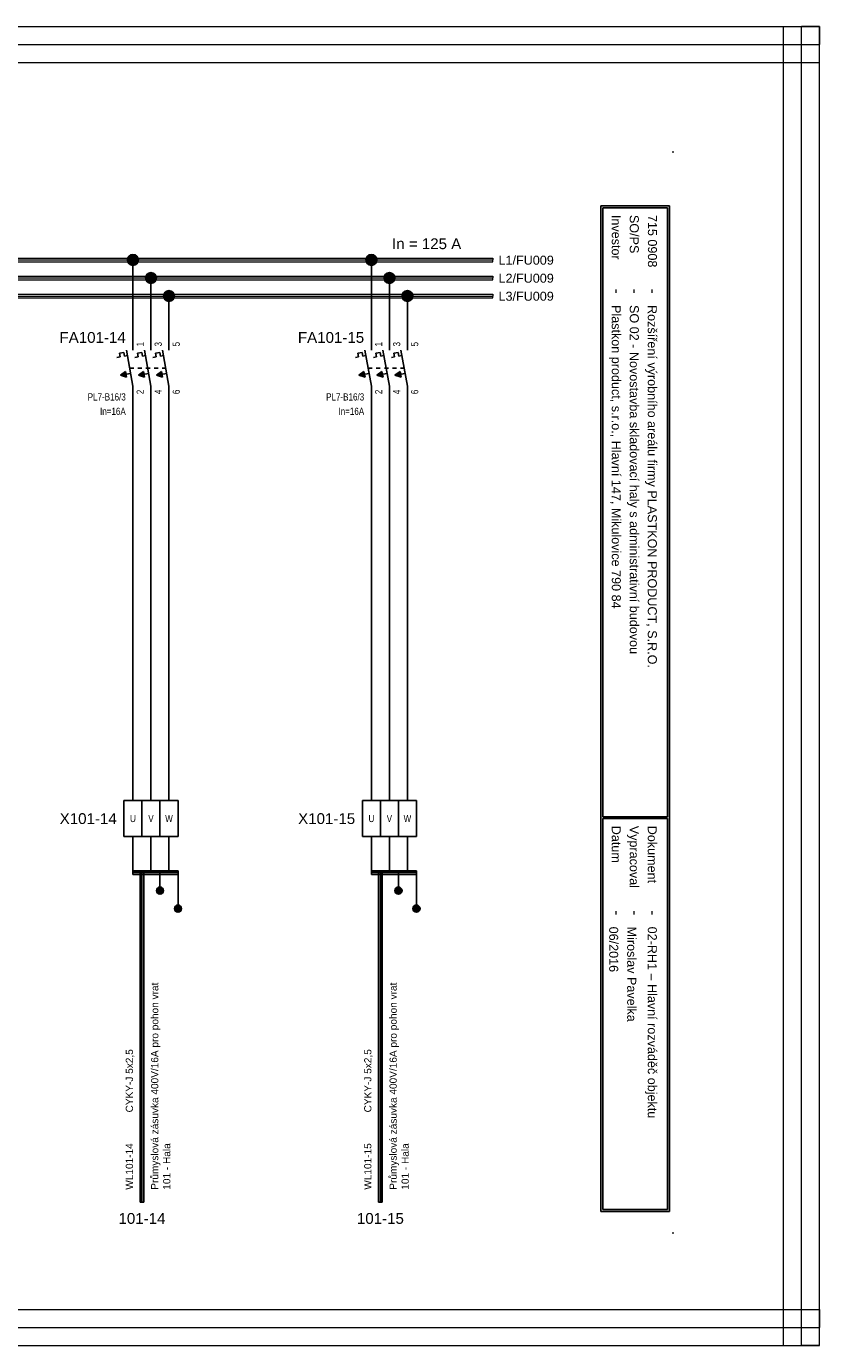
# Model space of a CAD drawing. Extents: x -721 to 7843, y 2912 to 4139.
# Tile 22 of 32: x 4891 to 5111, y 3359 to 3725. Entities that reach past the tile are written whole.
import ezdxf
from ezdxf.enums import TextEntityAlignment as Align

# ---------------------------------------------------------------- set-up
doc = ezdxf.new("R2010")
doc.units = 0
doc.header["$MEASUREMENT"] = 0
doc.linetypes.add('DASHED', pattern=[0.564444, 0.282222, -0.282222])
for name, color, linetype in [('1-KRESBA', 7, 'Continuous'), ('__Bílá', 7, 'Continuous'), ('__Oranžová', 30, 'Continuous'), ('__Rudá 010', 10, 'Continuous'), ('__Vínová 220', 220, 'Continuous'), ('__Černá 250', 7, 'Continuous')]:
    doc.layers.add(name, color=color, linetype=linetype)
doc.styles.add('Arial', font='arial.ttf')
doc.styles.add('GENERATED_STYLE_1', font='arial.ttf')

# ---------------------------------------------------------------- blocks, each defined once
blk = doc.blocks.new('BLK_Razítko_malé_pro_rozváděče')
at = {"layer": '__Bílá'}
for p, q in [((15, -1), (15, -20)), ((15, -1), (294, -1)), ((15.5, -1.5), (15.5, -19.5)), ((15.5, -1.5), (184.5, -1.5)), ((184.5, -1.5), (184.5, -19.5)), ((185, -1.5), (185, -19.5)), ((185, -1.5), (293.5, -1.5)), ((293.5, -19.5), (293.5, -1.5)), ((294, -20), (294, -1)), ((15, -20), (294, -20)), ((15.5, -19.5), (184.5, -19.5)), ((185, -19.5), (293.5, -19.5)), ((15, -405), (15, -419)), ((15, -405), (294, -405)), ((15.5, -405.5), (15.5, -418.5)), ((15.5, -405.5), (194.5, -405.5)), ((194.5, -405.5), (194.5, -418.5)), ((195, -405.5), (195, -418.5)), ((195, -405.5), (293.5, -405.5)), ((293.5, -405.5), (293.5, -418.5)), ((294, -405), (294, -419)), ((15, -419), (294, -419)), ((15.5, -418.5), (194.5, -418.5)), ((195, -418.5), (293.5, -418.5))]:
    blk.add_line(p, q, dxfattribs=at)
for p in [(0, 0), (300, 0), (0, -420), (300, -420)]:
    blk.add_point(p, dxfattribs=at)
at = {"layer": '__Bílá', "style": 'Arial'}
for s, height, p in [('-', 3, (38, -7)), ('Dokument', 2.5, (187, -7)), ('-', 3, (210.5, -7)), ('SO/PS', 2.5, (17.5, -12)), ('-', 3, (38, -12)), ('Vypracoval', 2.5, (187, -12)), ('-', 3, (210.5, -12)), ('Investor', 2.5, (17.5, -17)), ('Datum', 2.5, (187, -17)), ('-', 3, (38, -17)), ('-', 3, (210.5, -17)), ('PVLK PROJECT s.r.o. , Langrova 195/33,  787 01 Šumperk', 2.5, (17.5, -411)), ('Copyright © 2012 PVLK', 2.5, (197, -411)), ('Telefon: 773 836 685, mobil: 777 848 204, e-mail: %%Upavelka@pvlk.cz', 2.5, (17.5, -416)), ('Číslo dokumentu .....', 2.5, (197, -416))]:
    blk.add_text(s, height=height, dxfattribs=at).set_placement(p)
at = {"layer": '__Vínová 220', "char_height": 2.5, "attachment_point": 7, "style": 'Arial'}
for s, insert in [('715 0908', (17.5, -7)), ('Rozšíření výrobního areálu firmy PLASTKON PRODUCT, S.R.O.', (42.5, -7.75)), ('02-RH1 – Hlavní rozváděč objektu', (215, -7.75)), ('SO 02 - Novostavba skladovací haly s administrativní budovou', (42.5, -12.75)), ('Miroslav Pavelka', (215, -12.75)), ('Plastkon product, s.r.o., Hlavní 147, Mikulovice 790 84', (42.5, -17.75)), ('06/2016', (215, -17.75))]:
    blk.add_mtext(s, dxfattribs=dict(at, insert=insert))
at = {"layer": '__Vínová 220', "style": 'Arial'}
blk.add_attdef('ČÍSLO', text='', height=4, dxfattribs=at).set_placement((290, -416), align=Align.RIGHT)
blk = doc.blocks.new('L0001A02')
at = {"linetype": 'Continuous'}
h = blk.add_hatch(color=256, dxfattribs=at)
edge = h.paths.add_edge_path()
edge.add_arc((0, 0), 1.5, 0, 360)
blk.add_circle((0, 0), 1.5)
blk = doc.blocks.new('FEVA1606')
at = {"linetype": 'Continuous'}
for points in [[(-3.5, -2), (-2.06, -0.92), (-1.77, -2.5)], [(1.5, -2), (2.94, -0.92), (3.23, -2.5)], [(6.5, -2), (7.94, -0.92), (8.23, -2.5)]]:
    blk.add_hatch(color=256, dxfattribs=at).paths.add_polyline_path(points)
for p, q in [((0, 5), (0, 10)), ((5, 5), (5, 10)), ((10, 5), (10, 10)), ((-3.75, 4.14), (-2.56, 4.35)), ((-3.75, 4.14), (-3.57, 3.12)), ((-2.56, 4.35), (-2.38, 3.34)), ((-1.82, 5), (0, -5)), ((1.25, 4.14), (2.44, 4.35)), ((1.25, 4.14), (1.43, 3.12)), ((2.44, 4.35), (2.62, 3.34)), ((3.18, 5), (5, -5)), ((6.25, 4.14), (7.44, 4.35)), ((6.25, 4.14), (6.43, 3.12)), ((7.44, 4.35), (7.62, 3.34)), ((8.18, 5), (10, -5)), ((-4.45, 2.96), (-3.57, 3.12)), ((-2.38, 3.34), (-1.54, 3.49)), ((0.55, 2.96), (1.43, 3.12)), ((2.62, 3.34), (3.46, 3.49)), ((5.55, 2.96), (6.43, 3.12)), ((7.62, 3.34), (8.46, 3.49)), ((-3.5, -2), (-2.06, -0.92)), ((-3.5, -2), (-0.64, -1.48)), ((-3.5, -2), (-1.77, -2.5)), ((-2.06, -0.92), (-1.77, -2.5)), ((1.5, -2), (2.94, -0.92)), ((1.5, -2), (4.36, -1.48)), ((1.5, -2), (3.23, -2.5)), ((2.94, -0.92), (3.23, -2.5)), ((6.5, -2), (7.94, -0.92)), ((6.5, -2), (9.36, -1.48)), ((6.5, -2), (8.23, -2.5)), ((7.94, -0.92), (8.23, -2.5)), ((0, -5), (0, -10)), ((5, -5), (5, -10)), ((10, -5), (10, -10))]:
    blk.add_line(p, q)
at = {"linetype": 'DASHED', "ltscale": 4}
blk.add_line((-0.91, 0), (9.09, 0), dxfattribs=at)
at = {"style": 'Arial'}
blk.add_attdef('POPIS', text='', height=3, dxfattribs=at).set_placement((-2, 7), align=Align.RIGHT)
at = {"style": 'Arial', "width": 0.8}
for tag, p in [('NO1', (3, 6)), ('NO2', (8, 6)), ('NO3', (13, 6))]:
    blk.add_attdef(tag, p, '', height=2, rotation=90, dxfattribs=at)
for tag, p in [('TYP', (-2, -9)), ('PROUD', (-2, -13)), ('DOPLŇ1', (-2, -17)), ('DOPLŇ2', (-2, -21))]:
    blk.add_attdef(tag, text='', height=2, dxfattribs=at).set_placement(p, align=Align.RIGHT)
for tag, p in [('CO1', (3, -6)), ('CO2', (8, -6)), ('CO3', (13, -6))]:
    blk.add_attdef(tag, text='', height=2, rotation=90, dxfattribs=at).set_placement(p, align=Align.RIGHT)
blk = doc.blocks.new('V0085A01')
h = blk.add_hatch(color=256)
edge = h.paths.add_edge_path()
edge.add_arc((0, 0), 1, 0, 360)
blk.add_circle((0, 0), 1)
blk = doc.blocks.new('V0109A03')
for p, q in [((5, 10), (0, 10)), ((0, 0), (0, 10)), ((10, 10), (5, 10)), ((5, 0), (5, 10)), ((15, 10), (10, 10)), ((10, 0), (10, 10)), ((15, 0), (15, 10)), ((5, 0), (0, 0)), ((10, 0), (5, 0)), ((15, 0), (10, 0))]:
    blk.add_line(p, q)
at = {"style": 'Arial'}
blk.add_attdef('POPIS', text='', height=3, dxfattribs=at).set_placement((-2, 5), align=Align.RIGHT)
at = {"style": 'Arial', "width": 0.8}
for tag, p in [('S1', (2.5, 5)), ('S2', (7.5, 5)), ('S3', (12.5, 5))]:
    blk.add_attdef(tag, text='', height=2, dxfattribs=at).set_placement(p, align=Align.MIDDLE)

msp = doc.modelspace()

# ---------------------------------------------------------------- linework, layer by layer
at = {"layer": '1-KRESBA'}
for p, q in [((4920.1, 3640), (4920.1, 3660)), ((4986.28, 3640), (4986.28, 3660)), ((4925.1, 3640), (4925.1, 3655)), ((4991.28, 3640), (4991.28, 3655)), ((4930.1, 3640), (4930.1, 3650)), ((4996.28, 3640), (4996.28, 3650)), ((4920.1, 3510), (4920.1, 3620)), ((4925.1, 3620), (4925.1, 3510)), ((4930.1, 3620), (4930.1, 3510)), ((4986.28, 3510), (4986.28, 3620)), ((4991.28, 3620), (4991.28, 3510)), ((4996.28, 3620), (4996.28, 3510)), ((4920.1, 3500), (4920.1, 3490)), ((4925.1, 3500), (4925.1, 3490)), ((4930.1, 3500), (4930.1, 3490)), ((4986.28, 3500), (4986.28, 3490)), ((4991.28, 3500), (4991.28, 3490)), ((4996.28, 3500), (4996.28, 3490)), ((4920.1, 3490.5), (4920.1, 3490)), ((4920.1, 3490.5), (4932.6, 3490.5)), ((4920.1, 3489.5), (4920.1, 3490)), ((4920.1, 3490), (4932.6, 3490)), ((4920.1, 3489.5), (4932.6, 3489.5)), ((4922.1, 3398.53), (4922.1, 3490.5)), ((4922.1, 3490.5), (4922.6, 3490.5)), ((4922.6, 3398.53), (4922.6, 3490.5)), ((4923.1, 3490.5), (4922.6, 3490.5)), ((4923.1, 3398.53), (4923.1, 3490.5)), ((4927.6, 3490), (4927.6, 3485)), ((4932.6, 3490.5), (4932.6, 3490)), ((4932.6, 3489.5), (4932.6, 3490)), ((4932.6, 3490), (4932.6, 3480)), ((4986.28, 3490.5), (4986.28, 3490)), ((4986.28, 3490.5), (4998.78, 3490.5)), ((4986.28, 3489.5), (4986.28, 3490)), ((4986.28, 3490), (4998.78, 3490)), ((4986.28, 3489.5), (4998.78, 3489.5)), ((4988.28, 3398.53), (4988.28, 3490.5)), ((4988.28, 3490.5), (4988.78, 3490.5)), ((4988.78, 3398.53), (4988.78, 3490.5)), ((4989.28, 3490.5), (4988.78, 3490.5)), ((4989.28, 3398.53), (4989.28, 3490.5)), ((4993.78, 3490), (4993.78, 3485)), ((4998.78, 3490.5), (4998.78, 3490)), ((4998.78, 3489.5), (4998.78, 3490)), ((4998.78, 3490), (4998.78, 3480)), ((4922.1, 3398.53), (4922.6, 3398.53)), ((4923.1, 3398.53), (4922.6, 3398.53)), ((4988.28, 3398.53), (4988.78, 3398.53)), ((4989.28, 3398.53), (4988.78, 3398.53))]:
    msp.add_line(p, q, dxfattribs=at)
at = {"layer": '__Oranžová', "lineweight": 0}
for p, q in [((4680, 3660.5), (5020, 3660.5)), ((4680, 3660), (5020, 3660)), ((4680, 3659.5), (5020, 3659.5)), ((5020, 3660.5), (5020, 3660)), ((5020, 3659.5), (5020, 3660)), ((4680, 3655.5), (5020, 3655.5)), ((4680, 3655), (5020, 3655)), ((4680, 3654.5), (5020, 3654.5)), ((5020, 3655.5), (5020, 3655)), ((5020, 3654.5), (5020, 3655)), ((4680, 3650.5), (5020, 3650.5)), ((4680, 3650), (5020, 3650)), ((5020, 3650.5), (5020, 3650)), ((5020, 3649.5), (5020, 3650)), ((4680, 3649.5), (5020, 3649.5))]:
    msp.add_line(p, q, dxfattribs=at)
at = {"layer": '__Vínová 220', "lineweight": 0}
for p, q in [((4614.29, 3724.82), (5110.69, 3724.82)), ((5100.69, 3358.74), (5100.69, 3724.82)), ((5100.69, 3724.82), (5105.69, 3724.82)), ((5105.69, 3358.74), (5105.69, 3724.82)), ((5110.69, 3724.82), (5105.69, 3724.82)), ((5110.69, 3724.82), (5110.69, 3719.82)), ((5110.69, 3358.74), (5110.69, 3724.82)), ((4614.29, 3719.82), (5110.69, 3719.82)), ((5110.69, 3714.82), (5110.69, 3719.82)), ((4614.29, 3714.82), (5110.69, 3714.82)), ((4614.29, 3368.74), (5110.69, 3368.74)), ((5110.69, 3368.74), (5110.69, 3363.74)), ((4614.29, 3363.74), (5110.69, 3363.74)), ((5110.69, 3358.74), (5110.69, 3363.74)), ((4614.29, 3358.74), (5110.69, 3358.74)), ((5100.69, 3358.74), (5105.69, 3358.74)), ((5110.69, 3358.74), (5105.69, 3358.74))]:
    msp.add_line(p, q, dxfattribs=at)

# ---------------------------------------------------------------- block references
at = {"color": 250, "linetype": 'Continuous'}
for p in [(4927.6, 3485), (4993.78, 3485), (4932.6, 3480), (4998.78, 3480)]:
    msp.add_blockref('V0085A01', p, dxfattribs=at)
at = {"layer": '1-KRESBA', "rotation": 270}
msp.add_blockref('BLK_Razítko_malé_pro_rozváděče', (5070, 3690), dxfattribs=at).add_auto_attribs({'ČÍSLO': '21.11'})
at = {"layer": '1-KRESBA'}
for p in [(4920.1, 3660), (4986.28, 3660), (4925.1, 3655), (4991.28, 3655), (4930.1, 3650), (4996.28, 3650)]:
    msp.add_blockref('L0001A02', p, dxfattribs=at)
at = {"layer": '__Černá 250'}
for p, values in [((4920.1, 3630), {'POPIS': 'FA101-14', 'TYP': 'PL7-B16/3', 'PROUD': 'In=16A', 'CO1': '2', 'NO1': '1', 'CO2': '4', 'NO2': '3', 'CO3': '6', 'NO3': '5'}), ((4986.28, 3630), {'POPIS': 'FA101-15', 'TYP': 'PL7-B16/3', 'PROUD': 'In=16A', 'CO1': '2', 'NO1': '1', 'CO2': '4', 'NO2': '3', 'CO3': '6', 'NO3': '5'})]:
    msp.add_blockref('FEVA1606', p, dxfattribs=at).add_auto_attribs(values)
ref = msp.add_blockref('V0109A03', (4917.6, 3500), dxfattribs=at)
ref.add_attrib('POPIS', 'X101-14', dxfattribs={"layer": '0', "height": 3, "style": 'Arial'}).set_placement((4915.6, 3503.48), align=Align.RIGHT)
ref.add_attrib('S1', 'U', dxfattribs={"layer": '0', "height": 2, "style": 'Arial', "width": 0.8}).set_placement((4920.1, 3505), align=Align.MIDDLE)
ref.add_attrib('S2', 'V', dxfattribs={"layer": '0', "height": 2, "style": 'Arial', "width": 0.8}).set_placement((4925.1, 3505), align=Align.MIDDLE)
ref.add_attrib('S3', 'W', dxfattribs={"layer": '0', "height": 2, "style": 'Arial', "width": 0.8}).set_placement((4930.1, 3505), align=Align.MIDDLE)
ref = msp.add_blockref('V0109A03', (4983.78, 3500), dxfattribs=at)
ref.add_attrib('POPIS', 'X101-15', dxfattribs={"layer": '0', "height": 3, "style": 'Arial'}).set_placement((4981.78, 3503.48), align=Align.RIGHT)
ref.add_attrib('S1', 'U', dxfattribs={"layer": '0', "height": 2, "style": 'Arial', "width": 0.8}).set_placement((4986.28, 3505), align=Align.MIDDLE)
ref.add_attrib('S2', 'V', dxfattribs={"layer": '0', "height": 2, "style": 'Arial', "width": 0.8}).set_placement((4991.28, 3505), align=Align.MIDDLE)
ref.add_attrib('S3', 'W', dxfattribs={"layer": '0', "height": 2, "style": 'Arial', "width": 0.8}).set_placement((4996.28, 3505), align=Align.MIDDLE)

# ---------------------------------------------------------------- texts
at = {"layer": '1-KRESBA', "color": 4, "linetype": 'Continuous', "style": 'Arial'}
msp.add_text('In = 125 A', height=3, dxfattribs=at).set_placement((4992, 3663))
at = {"layer": '__Oranžová', "lineweight": 0, "style": 'Arial'}
for s, p in [('L1/FU009', (5021.57, 3658.69)), ('L2/FU009', (5021.57, 3653.69)), ('L3/FU009', (5021.57, 3648.69))]:
    msp.add_text(s, height=2.5, dxfattribs=at).set_placement(p)
at = {"layer": '__Rudá 010', "style": 'Arial'}
for s, p in [('CYKY-J 5x2,5', (4920.1, 3423.45)), ('CYKY-J 5x2,5', (4986.28, 3423.45)), ('WL101-14', (4920.1, 3402)), ('WL101-15', (4986.28, 3402))]:
    msp.add_text(s, height=2, rotation=90, dxfattribs=at).set_placement(p)
at = {"layer": '__Rudá 010', "style": 'GENERATED_STYLE_1'}
for s, p in [('101-14', (4922.6, 3392.53)), ('101-15', (4988.78, 3392.53))]:
    msp.add_text(s, height=3, dxfattribs=at).set_placement(p, align=Align.CENTER)
at = {"layer": '__Rudá 010', "char_height": 2, "width": 62.8406, "attachment_point": 1, "rotation": 90, "style": 'Arial'}
for insert in [(4925.13, 3402), (4991.31, 3402)]:
    msp.add_mtext('Průmyslová zásuvka 400V/16A pro pohon vrat\\P101 - Hala', dxfattribs=dict(at, insert=insert))

doc.saveas('drawing.dxf')
